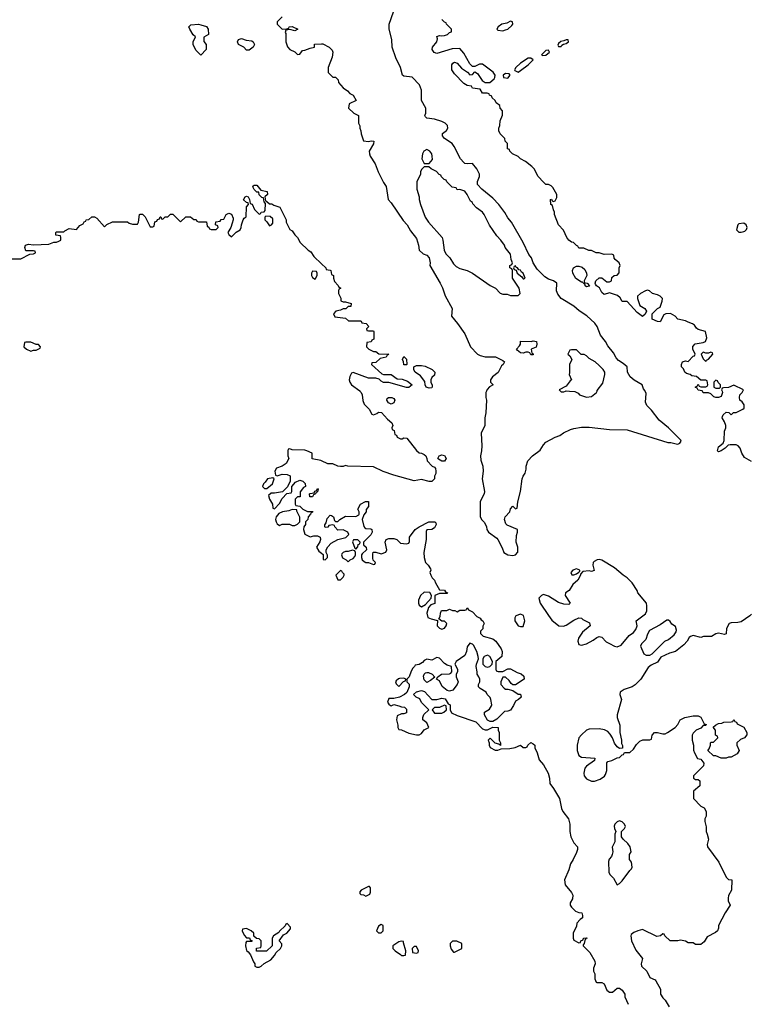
# Model space of a CAD drawing. Header units: inches. Extents: x 2789275 to 2951659, y 860290 to 1033804.
# Tile 103 of 256: x 2887621 to 2893381, y 965170 to 972926. Entities that reach past the tile are written whole.
import ezdxf

# ---------------------------------------------------------------- set-up
doc = ezdxf.new("R2010")
doc.units = ezdxf.units.IN
doc.header["$MEASUREMENT"] = 0
for name, color, linetype in [('C8986', 7, 'Continuous'), ('C8987', 7, 'Continuous'), ('C8996', 7, 'Continuous'), ('C8997', 7, 'Continuous')]:
    doc.layers.add(name, color=color, linetype=linetype)

msp = doc.modelspace()

# ---------------------------------------------------------------- linework, layer by layer
at = {"layer": 'C8986', "color": 2, "elevation": 2}
msp.add_lwpolyline([(2890000, 969452), (2889994.6, 969454.6), (2889927.3, 969467.3), (2889926, 969510), (2889886, 969530), (2889870, 969535.3), (2889770, 969538), (2889750, 969546), (2889738, 969542), (2889734, 969530), (2889734, 969490), (2889742, 969470), (2889722, 969430), (2889691.6, 969408.4), (2889646, 969394), (2889632, 969370), (2889638, 969338), (2889650, 969334), (2889690, 969344.7), (2889730, 969342), (2889752.7, 969332.7), (2889754, 969290), (2889732.7, 969247.3), (2889692.7, 969207.3), (2889630, 969195.3), (2889603.6, 969196.4), (2889582, 969178), (2889591.3, 969150), (2889614, 969110), (2889618, 969078), (2889630, 969074), (2889670, 969114), (2889690, 969154), (2889727.3, 969192.7), (2889762, 969198), (2889766, 969210), (2889766, 969250), (2889796.4, 969283.6), (2889830, 969298), (2889854, 969290), (2889872.7, 969272.7), (2889874, 969250), (2889859.6, 969240.4), (2889832.7, 969207.3), (2889832.7, 969167.3), (2889810, 969166), (2889794, 969150), (2889794, 969110), (2889798, 969098), (2889830, 969094), (2889854, 969070), (2889890, 969052), (2889932.7, 969052.7), (2889930, 969046), (2889918, 969042), (2889914, 969030), (2889894, 969010), (2889891.6, 968988.4), (2889874, 968970), (2889874, 968950), (2889862, 968930), (2889858, 968910), (2889870, 968874), (2889910, 968852), (2889940.2, 968859.8), (2889970, 968861), (2889990.9, 968850.9), (2889992, 968830), (2889986.4, 968813.6), (2889962, 968770), (2889979.8, 968739.8), (2890000, 968723.1)], dxfattribs=at)
for points in [[(2889618, 969318), (2889574, 969310), (2889556.9, 969283.1), (2889542, 969270), (2889534, 969250), (2889550, 969234), (2889570, 969234), (2889615.3, 969270), (2889626, 969310)], [(2889907.3, 969167.3), (2889906, 969190), (2889910, 969194), (2889942, 969198), (2889947.3, 969212.7), (2889962, 969218), (2889970, 969232), (2889974, 969230), (2889970, 969206), (2889958, 969202), (2889954, 969190), (2889938, 969182), (2889930, 969168)], [(2889770, 969068), (2889743.6, 969056.4), (2889694, 969050), (2889664.7, 969035.3), (2889642, 969010), (2889638, 968990), (2889642, 968970), (2889650, 968954), (2889670, 968942), (2889690, 968952), (2889748.4, 968951.6), (2889770, 968942), (2889790, 968942), (2889810, 968952), (2889828.4, 968971.6), (2889828.4, 969008.4), (2889806, 969054), (2889806, 969066)], [(2889730, 965806), (2889718, 965802), (2889712.7, 965787.3), (2889670, 965746), (2889664.7, 965735.3), (2889622, 965710), (2889612, 965690), (2889612, 965630), (2889567.3, 965587.3), (2889487.3, 965587.3), (2889487.3, 965612.7), (2889522, 965618), (2889526, 965630), (2889526, 965670), (2889510, 965686), (2889487.3, 965687.3), (2889467.3, 965707.3), (2889466, 965730), (2889446, 965750), (2889410, 965768), (2889378, 965762), (2889374, 965750), (2889390, 965714), (2889410, 965694), (2889432.7, 965692.7), (2889438, 965678), (2889454, 965670), (2889450, 965666), (2889410, 965666), (2889403.6, 965656.4), (2889402, 965630), (2889410, 965594), (2889423.6, 965583.6), (2889439.6, 965559.6), (2889463.6, 965503.6), (2889474, 965490), (2889474, 965470), (2889490, 965462), (2889510, 965462), (2889526, 965470), (2889548.4, 965491.6), (2889600.4, 965519.6), (2889630, 965554), (2889643.1, 965576.9), (2889678, 965610), (2889688, 965630), (2889687.3, 965647.3), (2889666, 965670), (2889702, 965718), (2889726, 965730), (2889756.4, 965763.6), (2889756.4, 965776.4)]]:
    msp.add_lwpolyline(points, close=True, dxfattribs=at)
at = {"layer": 'C8987', "color": 2, "elevation": 2}
for points in [[(2889050, 972646), (2889010, 972686), (2888988, 972730), (2888988.4, 972751.6), (2889006, 972790), (2888990, 972806), (2888962, 972850), (2888955.3, 972870), (2888970, 972884.7), (2889030, 972890.4), (2889050, 972886), (2889092.5, 972872.5), (2889106, 972850), (2889110, 972808), (2889072.7, 972787.3), (2889072.7, 972752.7), (2889092, 972730), (2889092, 972690)], [(2889410, 972686), (2889388.4, 972708.4), (2889346, 972730), (2889338, 972750), (2889346, 972770), (2889370, 972778), (2889405.4, 972765.4), (2889450, 972758), (2889462, 972750), (2889471.3, 972730), (2889462, 972710), (2889430, 972686)], [(2889562, 971378), (2889554, 971370), (2889554, 971350), (2889570, 971334), (2889590, 971302), (2889606, 971310), (2889616.4, 971323.6), (2889616.4, 971356.4), (2889596.4, 971376.4)], [(2889930, 970946), (2889922, 970930), (2889922, 970910), (2889930, 970894), (2889950, 970882), (2889966, 970910), (2889966, 970930), (2889962, 970942)], [(2887710, 970386), (2887670, 970386), (2887658, 970382), (2887654, 970350), (2887674, 970330), (2887710, 970314), (2887730, 970322), (2887750, 970322), (2887782, 970338), (2887786, 970350), (2887770, 970366), (2887750, 970366)]]:
    msp.add_lwpolyline(points, close=True, dxfattribs=at)
at = {"layer": 'C8987', "color": 2}
for points, elevation in [([(2889690, 972948), (2889651.3, 972910), (2889651, 972890), (2889690, 972852), (2889727.3, 972852.7), (2889742, 972858), (2889746, 972870), (2889769.1, 972870.9), (2889814, 972850), (2889790, 972838), (2889750, 972848), (2889718, 972842), (2889714, 972826), (2889718, 972818), (2889718, 972750), (2889731.1, 972711.1), (2889750, 972692), (2889790, 972672), (2889810, 972652), (2889830, 972654), (2889850, 972682), (2889870, 972684.7), (2889910, 972702), (2889946, 972710), (2889946, 972734), (2890000, 972735.7)], 6), ([(2887542, 971042), (2887630, 971042), (2887700.4, 971079.6), (2887730, 971082), (2887746, 971090), (2887742, 971102), (2887730, 971106), (2887670, 971106), (2887662, 971130), (2887666, 971150), (2887690, 971158), (2887730, 971152), (2887850, 971158), (2887890, 971174), (2887910, 971174), (2887930, 971182), (2887946, 971190), (2887946, 971210), (2887942, 971222), (2887907.3, 971227.3), (2887906, 971250), (2887910, 971254), (2887970, 971254), (2887976.4, 971263.6), (2888010, 971282), (2888070, 971274), (2888096.4, 971303.6), (2888122, 971318), (2888130, 971334), (2888142, 971338), (2888146, 971350), (2888167.3, 971352.7), (2888190, 971372), (2888210, 971372), (2888230, 971362), (2888290, 971294), (2888308.4, 971311.6), (2888352.7, 971332.7), (2888470, 971334), (2888483.6, 971323.6), (2888510, 971314), (2888550, 971314), (2888558, 971330), (2888566, 971390), (2888570, 971394), (2888590, 971394), (2888611.6, 971371.6), (2888650, 971294), (2888670, 971294), (2888682, 971298), (2888687.3, 971332.7), (2888702, 971338), (2888707.3, 971352.7), (2888722, 971358), (2888727.3, 971372.7), (2888732.7, 971372.7), (2888738, 971358), (2888750, 971354), (2888767.3, 971372.7), (2888790, 971374), (2888810, 971394), (2888827.3, 971392.7), (2888890, 971334), (2888930, 971374), (2888967.3, 971372.7), (2888992.7, 971352.7), (2889011.6, 971351.6), (2889018, 971338), (2889030, 971334), (2889092.7, 971332.7), (2889098, 971298), (2889112.7, 971292.7), (2889118, 971278), (2889130, 971274), (2889170, 971274), (2889186, 971290), (2889182, 971302), (2889166, 971310), (2889167.3, 971332.7), (2889202, 971338), (2889208.4, 971351.6), (2889230, 971354), (2889248.9, 971391.1), (2889270, 971402), (2889290, 971394), (2889303.6, 971363.6), (2889304.7, 971350), (2889296.9, 971323.1), (2889284.7, 971290), (2889262, 971250), (2889270, 971234), (2889290, 971214), (2889328.9, 971251.1), (2889358, 971270), (2889368, 971290), (2889368.7, 971310), (2889382, 971350), (2889390, 971362), (2889407.3, 971372.7), (2889408.9, 971451.1), (2889426, 971470), (2889422, 971482), (2889410, 971486), (2889386, 971506), (2889398, 971530), (2889410, 971536), (2889422, 971530), (2889434, 971510), (2889438, 971478), (2889452.7, 971472.7), (2889472, 971430), (2889510, 971394), (2889522, 971398), (2889526, 971410), (2889547.3, 971412.7), (2889556.4, 971423.6), (2889558, 971478), (2889548, 971490), (2889542, 971522), (2889530, 971526), (2889510, 971546), (2889506, 971566), (2889490, 971568), (2889468.9, 971588.9), (2889458, 971610), (2889463.1, 971616.9), (2889470, 971622), (2889490, 971622), (2889522, 971582), (2889571.1, 971571.1), (2889574, 971550), (2889554, 971530), (2889558, 971498), (2889570, 971494), (2889590, 971474), (2889610, 971474), (2889623.6, 971463.6), (2889672, 971450), (2889722, 971350), (2889722, 971330), (2889750, 971274), (2889770, 971262), (2889790, 971232), (2889812, 971210), (2889832, 971170), (2889894, 971110), (2889916.9, 971096.9), (2889939.6, 971059.6), (2890000, 971002.3)], 2)]:
    msp.add_lwpolyline(points, dxfattribs=dict(at, elevation=elevation))
at = {"layer": 'C8996', "color": 2}
for points, elevation in [([(2890303.7, 970000), (2890312, 969990), (2890322, 969970), (2890326.4, 969926.4), (2890336.9, 969896.9), (2890376.9, 969856.9), (2890398, 969818), (2890410, 969814), (2890436.4, 969823.6), (2890450, 969834), (2890472.7, 969832.7), (2890519.6, 969779.6), (2890554, 969750), (2890562, 969730), (2890554, 969710), (2890558, 969698), (2890574, 969690), (2890578, 969658), (2890592.7, 969652.7), (2890598, 969638), (2890623.6, 969623.6), (2890636.4, 969623.6), (2890650, 969632), (2890674, 969630), (2890750, 969532), (2890770, 969514), (2890790, 969512), (2890810, 969502), (2890822, 969490), (2890832, 969470), (2890834, 969450), (2890874, 969410), (2890890, 969402), (2890898, 969390), (2890902, 969370), (2890902, 969350), (2890892, 969330), (2890892, 969310), (2890870.7, 969289.3), (2890848.9, 969288.9), (2890790, 969304), (2890730, 969293.2), (2890570, 969337.2), (2890487.5, 969367.5), (2890410, 969402.7), (2890208.7, 969408.7), (2890190, 969415.3), (2890170, 969406), (2890150, 969406), (2890130, 969408), (2890090, 969428), (2890050, 969428), (2890000, 969452)], 2), ([(2891300.4, 970000), (2891296, 969990), (2891296, 969950), (2891301, 969930), (2891296, 969830), (2891286.8, 969790), (2891286.8, 969730), (2891258.8, 969670), (2891264, 969570), (2891262.8, 969530), (2891254, 969490), (2891256.8, 969456.8), (2891273.4, 969410), (2891274, 969370), (2891266, 969310), (2891286, 969210), (2891282.8, 969190), (2891251, 969130), (2891251.6, 969011.6), (2891262, 968990), (2891285.4, 968965.4), (2891302, 968930), (2891304.7, 968910), (2891318, 968890), (2891382, 968842), (2891390.9, 968830.9), (2891425.4, 968765.4), (2891438, 968730), (2891470, 968710.8), (2891510, 968706), (2891528.9, 968711.1), (2891548.4, 968731.6), (2891548.7, 968770), (2891535.3, 968810), (2891536.4, 968863.6), (2891546, 968890), (2891546, 968910), (2891464.7, 968944.7), (2891454.6, 968954.6), (2891442, 968990), (2891448.7, 969010), (2891484, 969050), (2891490, 969074), (2891510, 969094), (2891530, 969074), (2891542, 969078), (2891547.3, 969127.3), (2891569.6, 969210.4), (2891582.7, 969310), (2891590, 969331.3), (2891605.6, 969354.4), (2891614, 969386), (2891613.2, 969410), (2891626, 969450), (2891664, 969490), (2891724.5, 969535.5), (2891750, 969578), (2891770, 969598.8), (2891842, 969638), (2891878, 969650), (2891909.1, 969670.9), (2891963.2, 969696.8), (2891990, 969706.8), (2892050, 969716.3), (2892110, 969716.3), (2892270, 969697.3), (2892410, 969696), (2892730, 969596), (2892755.3, 969595.3), (2892796.4, 969583.6), (2892810, 969582), (2892826, 969590), (2892835.3, 969604.7), (2892833.6, 969613.6), (2892735.3, 969710), (2892662, 969770), (2892602, 969850), (2892566.3, 969886.3), (2892553.6, 969913.6), (2892560.4, 969980.4), (2892552.4, 970000)], 6), ([(2891884, 970000), (2891890, 969994), (2891910, 969994), (2891925, 970000)], 10), ([(2891956, 970000), (2891996.9, 969996.9), (2892023.6, 969983.6), (2892034, 969970), (2892090, 969952), (2892130, 969958), (2892168, 969990), (2892172.3, 970000)], 10), ([(2893158, 970000), (2893162, 969990), (2893150, 969958), (2893130.9, 969949.1), (2893108.9, 969948.9), (2893094.6, 969954.6), (2893070, 969978), (2893050, 969986), (2893010, 969986), (2893003, 970000)], 2), ([(2893390, 969446), (2893336.4, 969476.4), (2893314, 969510), (2893301.2, 969550), (2893284, 969570), (2893270, 969578), (2893222, 969578), (2893206.4, 969573.6), (2893182, 969550), (2893150, 969529), (2893130, 969522), (2893122, 969530), (2893130, 969562), (2893168, 969590), (2893175.3, 969610), (2893176.4, 969683.6), (2893188.7, 969710), (2893188.7, 969730), (2893178, 969758), (2893158, 969790), (2893160.4, 969799.6), (2893167.3, 969812.7), (2893190, 969834), (2893212.7, 969832.7), (2893230, 969814), (2893248, 969832), (2893270, 969832), (2893323.1, 969856.9), (2893333.6, 969866.4), (2893332.9, 969892.9), (2893316.5, 969916.5), (2893298, 969930), (2893295.3, 969950), (2893298, 969970), (2893318, 969990), (2893322, 970000)], 2), ([(2890000, 968723.1), (2890012.7, 968712.7), (2890014, 968674), (2890030, 968672), (2890048, 968690), (2890047.3, 968707.3), (2890038, 968730), (2890038, 968750), (2890050, 968774), (2890076.4, 968803.6), (2890130, 968832), (2890192.9, 968847.1), (2890215.3, 968870), (2890208.4, 968888.4), (2890170, 968908), (2890130, 968906), (2890106, 968930), (2890102, 968942), (2890090, 968946), (2890058, 968942), (2890051.6, 968928.4), (2890030, 968926), (2890026, 968930), (2890027.3, 968947.3), (2890038, 968962), (2890044, 968996), (2890070, 969022), (2890079.6, 969019.6), (2890094, 969010), (2890102, 968982), (2890110, 968974), (2890130, 968974), (2890146, 968990), (2890190, 969014), (2890270, 969012), (2890295.3, 969024.7), (2890298, 969030), (2890298, 969050), (2890288, 969070), (2890308, 969110), (2890346, 969130), (2890371.6, 969131.6), (2890372, 969090), (2890352, 969068), (2890351.3, 969050), (2890335.3, 969024.7), (2890322, 968990), (2890334.8, 968934.8), (2890342.8, 968922.8), (2890350, 968918), (2890390, 968916), (2890398, 968910), (2890398.8, 968890), (2890390, 968868.7), (2890332, 968810), (2890332, 968790), (2890352, 968770), (2890354, 968750), (2890321.4, 968718.6), (2890316, 968710), (2890316, 968690), (2890322, 968670), (2890336.9, 968656.9), (2890350, 968651.3), (2890371, 968651), (2890410, 968634), (2890422, 968638), (2890426, 968650), (2890408.4, 968668.4), (2890404.7, 968684.7), (2890404, 968716), (2890408.7, 968731.3), (2890430, 968731.3), (2890470, 968718), (2890508.4, 968731.6), (2890515.3, 968750), (2890502, 968810), (2890510, 968832), (2890530, 968838), (2890570, 968838), (2890594, 968830), (2890622, 968802), (2890670, 968798), (2890690, 968802), (2890694.6, 968814.6), (2890695.3, 968850), (2890738, 968910), (2890770, 968931.3), (2890846, 968970), (2890894, 968970), (2890902, 968962), (2890904.7, 968950), (2890890, 968922), (2890870, 968908.7), (2890832, 968908), (2890824.7, 968895.3), (2890826, 968830), (2890806, 968730), (2890811, 968690), (2890821, 968650), (2890842, 968630), (2890859.6, 968599.6), (2890862, 968590), (2890854, 968570), (2890862, 968550), (2890872, 968530), (2890892, 968510), (2890898, 968490), (2890930, 968434), (2890970, 968432), (2890978, 968418), (2890994, 968410), (2890990, 968406), (2890930, 968406), (2890894, 968390), (2890892.7, 968327.3), (2890863.6, 968316.4), (2890843.6, 968296.4), (2890832, 968250), (2890838, 968218), (2890865.4, 968205.4), (2890914, 968194), (2890912, 968150), (2890930, 968132), (2890950, 968124.7), (2890970, 968132), (2890982, 968150), (2890988, 968170), (2890970, 968188), (2890948.7, 968188.7), (2890926, 968206), (2890936.4, 968223.6), (2890938, 968250), (2890947.3, 968272.7), (2890987.3, 968272.7), (2891010, 968282), (2891032.7, 968272.7), (2891051.6, 968271.6), (2891070, 968262), (2891090, 968274), (2891130, 968274), (2891142, 968278), (2891150, 968294), (2891158, 968278), (2891190, 968262), (2891225.4, 968225.4), (2891250, 968211.3), (2891258, 968198), (2891271.3, 968190), (2891282, 968170), (2891272.7, 968147.3), (2891271.6, 968128.4), (2891254, 968110), (2891254, 968090), (2891274, 968070), (2891351.3, 968050), (2891376, 968030), (2891418, 967970), (2891424.7, 967950), (2891422, 967910), (2891374, 967870), (2891374, 967810), (2891378, 967798), (2891392.7, 967792.7), (2891430, 967792), (2891470, 967812), (2891490, 967812), (2891542.8, 967782.8), (2891574.4, 967774.4), (2891595.3, 967755.3), (2891598, 967730), (2891530, 967686), (2891510, 967686), (2891496.4, 967696.4), (2891480.4, 967720.4), (2891450, 967746), (2891430, 967746), (2891414, 967710), (2891414, 967690), (2891439.6, 967659.6), (2891450, 967652), (2891470, 967652), (2891510, 967642), (2891550, 967612), (2891570, 967612), (2891574, 967590), (2891554, 967570), (2891530, 967558), (2891515.3, 967524.7), (2891490, 967488), (2891470, 967478), (2891443.6, 967476.4), (2891383.6, 967416.4), (2891350, 967398), (2891330, 967398), (2891310, 967408.7), (2891286, 967450), (2891286, 967470), (2891325.2, 967494.8), (2891340.2, 967519.8), (2891344, 967530), (2891335.3, 967570), (2891330, 967586), (2891306, 967610), (2891298, 967630), (2891250, 967658), (2891238, 967670), (2891238, 967690), (2891248, 967710), (2891248, 967730), (2891242, 967750), (2891228.7, 967770), (2891228.7, 967790), (2891219, 967830), (2891222, 967850), (2891238, 967890), (2891235.3, 967910), (2891224, 967950), (2891198, 967998), (2891190, 968008), (2891170, 968015.3), (2891150, 967986), (2891144.7, 967950), (2891130, 967918), (2891062, 967870), (2891052, 967850), (2891072, 967810), (2891072, 967790), (2891062, 967770), (2891062, 967750), (2891078, 967710), (2891070.9, 967689.1), (2891034.8, 967645.2), (2891010, 967635.3), (2890990, 967642), (2890952.9, 967672.9), (2890930, 967718), (2890906, 967730), (2890918, 967750), (2890946, 967770), (2891010, 967772), (2891020.4, 967779.6), (2891028, 967790), (2891026, 967830), (2890990, 967842), (2890970, 967854), (2890930, 967895.3), (2890910, 967902), (2890870, 967882), (2890830, 967888), (2890810, 967878), (2890796.9, 967863.1), (2890770, 967846), (2890738, 967842), (2890734, 967830), (2890721, 967819), (2890706.8, 967793.2), (2890691.6, 967748.4), (2890674, 967730), (2890674, 967710), (2890691.6, 967691.6), (2890692, 967670), (2890672.7, 967627.3), (2890654, 967610), (2890614, 967590), (2890570, 967578), (2890530, 967578), (2890522, 967550), (2890530, 967534), (2890543.6, 967523.6), (2890550, 967522), (2890570, 967532), (2890610, 967522), (2890630, 967512), (2890654, 967510), (2890670, 967494), (2890670, 967466), (2890650, 967458), (2890630, 967458), (2890598, 967442), (2890592, 967410), (2890602, 967370), (2890602, 967350), (2890610, 967334), (2890630, 967332), (2890690, 967304.7), (2890750, 967291.3), (2890770, 967291.3), (2890790, 967302), (2890810, 967332), (2890846, 967350), (2890830, 967386), (2890798, 967410), (2890798, 967430), (2890808.4, 967451.6), (2890846, 967490), (2890790, 967546), (2890775.3, 967575.3), (2890746, 967590), (2890726, 967610), (2890748.4, 967631.6), (2890790, 967642), (2890812.7, 967632.7), (2890870, 967572), (2890910, 967571), (2890950, 967581), (2890976, 967576), (2890998, 967538), (2891014, 967530), (2891014, 967490), (2891026.4, 967466.4), (2891070, 967444.7), (2891216, 967396), (2891270, 967341), (2891290, 967331.3), (2891308.4, 967331.6), (2891350, 967354), (2891394, 967350), (2891394, 967330), (2891402, 967310), (2891402, 967250), (2891412, 967230), (2891412, 967208), (2891398, 967218), (2891370, 967226), (2891330, 967266), (2891314, 967250), (2891322, 967230), (2891322, 967210), (2891330, 967194), (2891370, 967172), (2891390, 967172), (2891416.4, 967183.6), (2891485.4, 967185.4), (2891527.3, 967192.7), (2891570, 967212), (2891590, 967194), (2891610, 967194), (2891622, 967198), (2891626, 967210), (2891650, 967232), (2891670, 967222), (2891682, 967210), (2891682, 967190), (2891701, 967150), (2891715.3, 967095.3), (2891750, 967056), (2891787.7, 966990), (2891799.1, 966950), (2891801, 966910), (2891830, 966871), (2891876.3, 966790), (2891893.4, 966713.4), (2891902.8, 966690), (2891946.8, 966630), (2891958.8, 966590), (2891958, 966530), (2891964.7, 966490), (2891990, 966442), (2892018, 966410), (2892018, 966390), (2892010, 966366), (2891984.7, 966310), (2891963, 966277), (2891950, 966228), (2891916, 966150), (2891921, 966110), (2891970, 966051), (2891980.7, 966030), (2891979.8, 966000.2), (2891962, 965970), (2891962, 965950), (2891970, 965934), (2892003.6, 965903.6), (2892030, 965892), (2892051.6, 965891.6), (2892058, 965870), (2892058, 965850), (2892040.7, 965839.3), (2892012, 965810), (2892010, 965786), (2891984.7, 965730), (2891984.7, 965690), (2891990, 965674), (2892030, 965654), (2892042, 965658), (2892046, 965670), (2892062, 965678), (2892066, 965690), (2892092.7, 965692.7), (2892090, 965686), (2892078, 965682), (2892072, 965650), (2892062, 965638), (2892062, 965630), (2892116.8, 965576.8), (2892156, 965510), (2892158, 965490), (2892145.4, 965454.6), (2892144.7, 965430), (2892154, 965410), (2892154, 965370), (2892165.4, 965345.4), (2892170, 965342), (2892210, 965342), (2892230, 965331.3), (2892250, 965282), (2892270, 965264.7), (2892293.6, 965266.4), (2892330, 965298), (2892350, 965298), (2892370, 965282), (2892391.3, 965250), (2892392, 965230), (2892418, 965170)], 2), ([(2893390, 968242), (2893378, 968230), (2893310, 968182), (2893283.6, 968176.4), (2893230, 968175.3), (2893214, 968170), (2893192, 968130), (2893190.8, 968089.2), (2893176.9, 968083.1), (2893130, 968094), (2893110, 968088.7), (2893074, 968066), (2893011.6, 968068.4), (2892990, 968058), (2892930, 968075.3), (2892910, 968068), (2892899.6, 968060.4), (2892882, 968030), (2892858, 968002), (2892791, 967950), (2892744, 967936), (2892676, 967904), (2892650, 967864), (2892599.8, 967840.2), (2892576.8, 967823.2), (2892518.8, 967730), (2892473.5, 967686.5), (2892448.4, 967671.6), (2892386, 967650), (2892356, 967630), (2892351, 967610), (2892366, 967570), (2892332, 967450), (2892332, 967430), (2892351.3, 967370), (2892351.3, 967310), (2892364.7, 967250), (2892364.7, 967224.7), (2892372.7, 967207.3), (2892372.7, 967187.3), (2892350, 967186), (2892330, 967198), (2892310, 967228), (2892295.3, 967270), (2892276.6, 967296.6), (2892257.7, 967317.7), (2892231.1, 967331.1), (2892190, 967339.7), (2892110, 967337.6), (2892090, 967329.3), (2892050, 967292.7), (2892030, 967268.7), (2892015.5, 967210), (2892017.1, 967170), (2892030, 967131), (2892050, 967116.3), (2892154, 967110), (2892152, 967090), (2892090, 967045.2), (2892077.3, 967030), (2892068.1, 966991.9), (2892070.6, 966970), (2892090, 966945.5), (2892130, 966928.2), (2892151.6, 966928.4), (2892197.2, 966942.8), (2892232.7, 966967.3), (2892240.2, 966979.8), (2892249.1, 967010.9), (2892248.9, 967071.1), (2892258, 967082), (2892290, 967091.3), (2892330, 967112), (2892350, 967114), (2892370, 967134), (2892382, 967138), (2892390, 967154), (2892430, 967154), (2892460.4, 967179.6), (2892484.7, 967215.3), (2892510, 967242), (2892532.7, 967252.7), (2892590, 967254), (2892602, 967258), (2892606, 967290), (2892626, 967310), (2892650, 967311), (2892690, 967301), (2892710, 967301), (2892728, 967310), (2892788, 967350), (2892810, 967374), (2892828, 967410), (2892866, 967430), (2892930, 967442), (2892970, 967442), (2892991.3, 967431.3), (2893018, 967378), (2893032.7, 967372.7), (2893030, 967366), (2893010, 967366), (2892990, 967346), (2892954, 967330), (2892930, 967306), (2892922, 967290), (2892922, 967250), (2892932, 967210), (2892932.7, 967172.7), (2892942, 967150), (2892965.4, 967105.4), (2892990, 967102), (2893014, 967070), (2893012.7, 967047.3), (2892934, 966970), (2892934, 966950), (2892950, 966942), (2892970, 966942), (2892982, 966930), (2892982, 966890), (2892934, 966850), (2892934, 966790), (2892991.6, 966731.6), (2893016.9, 966716.9), (2893034, 966690), (2893032.7, 966652.7), (2893022, 966630), (2893022, 966610), (2893031.6, 966568.4), (2893032, 966530), (2893042, 966510), (2893051.3, 966470), (2893042, 966430), (2893044.7, 966410), (2893132, 966290), (2893191.6, 966171.6), (2893210, 966154), (2893234, 966150), (2893232, 966070), (2893210, 966026), (2893205.4, 966005.4), (2893205.4, 965985.4), (2893222, 965950), (2893182, 965890), (2893131.3, 965790), (2893131.3, 965770), (2893122, 965750), (2893105.4, 965734.6), (2893039.6, 965700.4), (2893016.9, 965663.1), (2892990, 965642), (2892950, 965642), (2892930, 965655.3), (2892890, 965655.3), (2892870, 965668), (2892830, 965675.3), (2892810, 965668.7), (2892750, 965668.7), (2892706, 965710), (2892702, 965722), (2892690, 965726), (2892671.6, 965708.4), (2892643.1, 965703.1), (2892530, 965758), (2892494, 965750), (2892463.6, 965736.4), (2892441, 965719), (2892438, 965710), (2892444, 965670), (2892477.5, 965597.5), (2892530.7, 965530.7), (2892520.7, 965490), (2892522.8, 965470), (2892566, 965430), (2892590, 965382), (2892630, 965362), (2892635.3, 965355.3), (2892672, 965290), (2892672, 965250), (2892690, 965222), (2892710, 965202), (2892742, 965150)], 6)]:
    msp.add_lwpolyline(points, dxfattribs=dict(at, elevation=elevation))
for points, elevation in [([(2890550, 969898), (2890528.7, 969908.7), (2890515.3, 969930), (2890518, 969942), (2890529, 969951), (2890554, 969950), (2890570, 969942), (2890578, 969930), (2890570, 969908)], 2), ([(2890950, 969448), (2890923.1, 969463.1), (2890918, 969470), (2890928.9, 969491.1), (2890950, 969498), (2890970, 969492), (2890982, 969470), (2890970, 969448)], 2), ([(2890287.3, 968827.3), (2890252.7, 968827.3), (2890246, 968814), (2890262, 968762), (2890270, 968754), (2890287.3, 968772.7), (2890288.4, 968791.6), (2890302, 968798), (2890306, 968810)], 2), ([(2890246, 968746), (2890210, 968737.2), (2890190, 968737.2), (2890172, 968730), (2890162, 968718), (2890158, 968710), (2890166.4, 968686.4), (2890194, 968670), (2890210, 968654), (2890226, 968670), (2890250, 968682), (2890263.1, 968696.9), (2890268.7, 968710), (2890268, 968728), (2890262, 968742)], 2), ([(2892190, 968672.7), (2892174, 968670), (2892150, 968659), (2892141, 968650), (2892138.8, 968630), (2892150, 968588), (2892130, 968579), (2892110, 968584), (2892061, 968579), (2892042, 968558), (2892042, 968550), (2892022, 968510), (2891982.8, 968477.2), (2891952, 968430), (2891924.7, 968410), (2891921, 968390), (2891962, 968330), (2891950, 968318), (2891910, 968322.7), (2891870, 968336), (2891790, 968384), (2891750, 968398), (2891734, 968390), (2891714, 968370), (2891724.7, 968330), (2891790, 968231.3), (2891816.8, 968196.8), (2891870.7, 968150.7), (2891907.7, 968147.7), (2891930, 968155.5), (2891990, 968196.3), (2892030, 968214.8), (2892050, 968211), (2892060.7, 968200.7), (2892114.4, 968174.4), (2892118, 968150), (2892059.2, 968100.8), (2892026.1, 968053.9), (2892020.5, 968030), (2892030, 968004), (2892050, 967999.3), (2892090, 968010.3), (2892142.8, 968037.2), (2892170, 968059.1), (2892190, 968066.8), (2892210, 968061), (2892245.5, 968025.5), (2892270, 968010.8), (2892310, 967991), (2892330, 967986), (2892362, 967998), (2892425.6, 968074.4), (2892460.2, 968099.8), (2892478, 968122), (2892488, 968150), (2892482, 968190), (2892555.5, 968244.5), (2892564, 968270), (2892565.2, 968310), (2892562.7, 968330), (2892494, 968410), (2892489, 968430), (2892449, 968490), (2892410, 968529.2), (2892379, 968550), (2892310, 968609), (2892210, 968669)], 6), ([(2890150, 968586), (2890114, 968550), (2890130, 968514), (2890150, 968514), (2890170, 968534), (2890178, 968550), (2890178, 968558), (2890166, 968570), (2890162, 968582)], 2), ([(2892010, 968599), (2891982, 968590), (2891964.7, 968570), (2891972.7, 968552.7), (2891990, 968552), (2892010, 968562), (2892030, 968574), (2892038, 968582), (2892038, 968590)], 6), ([(2890810, 968415.3), (2890782, 968390), (2890766.4, 968353.6), (2890766, 968330), (2890770, 968314), (2890790, 968302), (2890820.4, 968319.6), (2890866, 968370), (2890868, 968390), (2890853.6, 968413.6)], 2), ([(2891570, 968244), (2891532, 968230), (2891525.4, 968214.6), (2891524.7, 968190), (2891550, 968152), (2891570, 968144.7), (2891590, 968144.7), (2891604, 968190), (2891592.5, 968232.5)], 6), ([(2892736.4, 968196.4), (2892723.6, 968196.4), (2892670, 968159), (2892586.8, 968113.2), (2892570, 968086), (2892556, 968044), (2892522, 968010), (2892514, 967990), (2892542, 967930), (2892559.6, 967919.6), (2892590, 967921), (2892608, 967930), (2892708, 968030), (2892735.5, 968044.5), (2892780.2, 968079.8), (2892797.2, 968102.8), (2892798, 968118), (2892790, 968146), (2892763.1, 968163.1), (2892750, 968186)], 6), ([(2891310, 967919), (2891282, 967910), (2891271.3, 967890), (2891272, 967850), (2891290, 967832), (2891310, 967824.7), (2891328.4, 967831.6), (2891346, 967850), (2891348, 967870), (2891328, 967910)], 2), ([(2890830, 967706), (2890810, 967726), (2890804.7, 967755.3), (2890809, 967771), (2890820.2, 967779.8), (2890830, 967784.7), (2890843.6, 967783.6), (2890872, 967770), (2890894, 967746), (2890859.8, 967720.2)], 2), ([(2890650, 967738), (2890616.4, 967736.4), (2890606.4, 967733.6), (2890590, 967718), (2890584.7, 967710), (2890590, 967694), (2890610, 967674), (2890647.3, 967712.7), (2890662, 967718), (2890666, 967730)], 2), ([(2890970, 967526), (2890930, 967508), (2890890, 967508), (2890872, 967490), (2890890, 967462), (2890950, 967462), (2890966, 967470), (2890986, 967490), (2890982, 967522)], 2), ([(2893150, 967108), (2893110, 967126), (2893090, 967126), (2893046, 967170), (2893056.4, 967183.6), (2893066, 967210), (2893066, 967230), (2893070, 967234), (2893090, 967234), (2893126, 967270), (2893122, 967282), (2893106, 967290), (2893106, 967330), (2893087.3, 967352.7), (2893106, 967370), (2893130, 967382), (2893156.4, 967383.6), (2893172.7, 967392.7), (2893230, 967394), (2893242, 967398), (2893250, 967414), (2893258, 967398), (2893272.7, 967392.7), (2893278, 967378), (2893330, 967354), (2893354, 967310), (2893352.7, 967292.7), (2893334, 967270), (2893303.6, 967256.4), (2893274, 967230), (2893274, 967210), (2893292, 967170), (2893276.9, 967143.1), (2893230, 967118), (2893210, 967118), (2893190, 967108)], 6), ([(2892350, 966614), (2892330, 966608), (2892312, 966590), (2892306.4, 966573.6), (2892310, 966554), (2892322, 966530), (2892314, 966510), (2892314, 966450), (2892291.6, 966408.4), (2892296, 966370), (2892292, 966350), (2892285.4, 966334.6), (2892267.1, 966312.9), (2892264, 966296), (2892266.8, 966210), (2892273.7, 966193.7), (2892303.5, 966163.5), (2892330, 966112), (2892350, 966122), (2892370, 966142), (2892430, 966224.7), (2892444, 966236), (2892449, 966250), (2892444, 966290), (2892428.9, 966311.1), (2892429.2, 966350), (2892442, 966370), (2892434, 966410), (2892416.5, 966436.5), (2892378, 966470), (2892366, 966490), (2892366, 966530), (2892390, 966554), (2892398, 966570), (2892388, 966590), (2892370, 966608)], 6), ([(2890378, 966098), (2890370, 966098), (2890314, 966070), (2890303.6, 966056.4), (2890303.6, 966043.6), (2890310, 966034), (2890331.6, 966031.6), (2890350, 966022), (2890382, 966038), (2890387.3, 966052.7), (2890387.3, 966087.3)], 2), ([(2890470, 965798), (2890450, 965786), (2890434, 965750), (2890450, 965734), (2890470, 965734), (2890486, 965750), (2890486, 965790)], 2), ([(2890630, 965668), (2890610, 965662), (2890562, 965630), (2890562, 965610), (2890582, 965590), (2890623.6, 965563.6), (2890630, 965554), (2890650, 965554), (2890662, 965558), (2890666, 965590), (2890646, 965654), (2890646, 965666)], 2), ([(2891050, 965668), (2891032.7, 965667.3), (2891014, 965650), (2891014, 965630), (2891023.6, 965603.6), (2891042, 965582), (2891050, 965582), (2891106, 965610), (2891106, 965650), (2891067.3, 965667.3)], 2), ([(2890750, 965626), (2890730, 965626), (2890714, 965610), (2890718, 965578), (2890750, 965574), (2890762, 965578), (2890766, 965590)], 2)]:
    msp.add_lwpolyline(points, close=True, dxfattribs=dict(at, elevation=elevation))
at = {"layer": 'C8997', "color": 2}
for points, elevation in [([(2892552.4, 970000), (2892550, 970006), (2892538, 970018), (2892528, 970050), (2892466.3, 970086.3), (2892432.9, 970112.9), (2892414, 970150), (2892409.3, 970190), (2892378.6, 970218.6), (2892340.5, 970240.5), (2892322.5, 970262.5), (2892302, 970302), (2892257.5, 970357.5), (2892239, 970390), (2892200.7, 970440.7), (2892173.2, 970510), (2892155.5, 970535.5), (2892092.5, 970592.5), (2892032.9, 970632.9), (2891989.3, 970669.3), (2891890, 970729), (2891864.1, 970764.1), (2891854, 970790), (2891855.3, 970850), (2891830, 970868), (2891790, 970882), (2891760.2, 970900.2), (2891700.2, 970960.2), (2891669.2, 971010), (2891656, 971050), (2891635.9, 971075.9), (2891589.6, 971169.6), (2891497.2, 971330), (2891470, 971364), (2891446.8, 971406.8), (2891399, 971470), (2891350, 971519), (2891264, 971590), (2891230, 971628.7), (2891229, 971650), (2891245.2, 971690), (2891245.2, 971710), (2891225.2, 971750), (2891190, 971793.2), (2891150, 971789), (2891130, 971793.2), (2891121.2, 971801.2), (2891097.2, 971830), (2891046.3, 971926.3), (2891029.2, 971950), (2890970, 971989.3), (2890954, 972010), (2890955.3, 972030), (2890986.3, 972053.7), (2890997.2, 972070), (2890992.5, 972092.5), (2890975.3, 972110), (2890950, 972123.7), (2890890, 972141.2), (2890830, 972149.2), (2890820.2, 972160.2), (2890815.3, 972170), (2890822, 972190), (2890822, 972230), (2890789, 972290), (2890789, 972370), (2890772.5, 972412.5), (2890714, 972474), (2890650, 972482), (2890638, 972490), (2890622, 972550), (2890586.3, 972626.3), (2890557.2, 972710), (2890555.3, 972770), (2890533.2, 972850), (2890533.2, 972890), (2890567.3, 972987.3)], 6), ([(2893003, 970000), (2893002, 970002), (2892970, 970008), (2892962, 970022), (2892946, 970030), (2892962, 970038), (2892970, 970054), (2892978, 970038), (2892990, 970034), (2893030, 970034), (2893042, 970038), (2893046, 970050), (2893042, 970082), (2893030, 970086), (2892990, 970086), (2892956.4, 970116.4), (2892920.4, 970120.4), (2892906, 970130), (2892878, 970138), (2892866, 970150), (2892854.6, 970174.6), (2892838, 970190), (2892838, 970210), (2892846, 970230), (2892870, 970238), (2892890, 970234), (2892930, 970274), (2892942, 970278), (2892946, 970290), (2892928, 970330), (2892928, 970352), (2892947.3, 970372.7), (2893010, 970382), (2893028.4, 970391.6), (2893039, 970421), (2893028.4, 970468.4), (2892970, 970486), (2892956.4, 970496.4), (2892940.4, 970520.4), (2892926, 970530), (2892890, 970542), (2892870, 970554), (2892810, 970568), (2892788, 970590), (2892752.7, 970612.7), (2892714, 970610), (2892699.6, 970600.4), (2892670, 970546), (2892648.4, 970548.4), (2892607.3, 970567.3), (2892606, 970610), (2892648, 970650), (2892670, 970662), (2892687.3, 970707.3), (2892688, 970730), (2892670, 970748), (2892650, 970758), (2892610, 970768), (2892586, 970790), (2892570, 970794), (2892554, 970790), (2892514, 970770), (2892492.7, 970747.3), (2892492, 970730), (2892510, 970674), (2892550, 970652), (2892562, 970630), (2892552.7, 970607.3), (2892532, 970588), (2892490, 970618), (2892410, 970706), (2892370, 970706), (2892354.6, 970734.6), (2892333.2, 970753.2), (2892270, 970774), (2892230, 970762), (2892210, 970778), (2892192.3, 970812.3), (2892168, 970830), (2892161.2, 970841.2), (2892159, 970850), (2892164, 970870), (2892190, 970891.3), (2892210, 970891.3), (2892250, 970862), (2892270, 970862), (2892286, 970870), (2892290, 970894), (2892308.4, 970911.6), (2892330, 970914), (2892347.3, 970932.7), (2892348, 970970), (2892355.3, 970990), (2892348, 971010), (2892316.4, 971036.4), (2892308.4, 971048.4), (2892306, 971070), (2892290, 971078), (2892230, 971075.3), (2892190, 971089), (2892166, 971090), (2892130, 971108), (2892108.9, 971108.9), (2892067.3, 971127.3), (2892030, 971126), (2892022, 971142), (2892010, 971146), (2891986, 971170), (2891970, 971174), (2891949.4, 971189.4), (2891934, 971210), (2891908.9, 971268.9), (2891868, 971310), (2891838, 971390), (2891838, 971410), (2891828.4, 971428.4), (2891822, 971462), (2891808, 971470), (2891806, 971510), (2891812.7, 971512.7), (2891818, 971498), (2891830, 971494), (2891842, 971498), (2891855.3, 971524.7), (2891855.3, 971550), (2891823.1, 971603.1), (2891810, 971618), (2891790, 971628), (2891768.4, 971628.4), (2891750, 971646), (2891708, 971690), (2891678, 971750), (2891658, 971770), (2891608.9, 971808.9), (2891569.1, 971829.1), (2891550, 971848), (2891506, 971870), (2891486, 971890), (2891482, 971902), (2891467.3, 971907.3), (2891466, 971950), (2891448.4, 971968.4), (2891446, 971990), (2891410, 972026), (2891398, 972050), (2891398, 972070), (2891407.3, 972092.7), (2891408, 972130), (2891427.3, 972172.7), (2891427.3, 972207.3), (2891408.7, 972228.7), (2891406, 972250), (2891378, 972270), (2891368.4, 972288.4), (2891346, 972310), (2891342, 972322), (2891326, 972330), (2891322, 972342), (2891307.3, 972347.3), (2891270, 972348), (2891250, 972378), (2891190, 972386), (2891182, 972402), (2891150, 972406), (2891123.1, 972423.1), (2891050, 972498), (2891028.7, 972530), (2891028, 972570), (2891036.4, 972583.6), (2891048.4, 972591.6), (2891070, 972582), (2891103.5, 972543.5), (2891151.3, 972511.3), (2891170, 972492), (2891190, 972494), (2891210, 972514), (2891230, 972502), (2891266, 972446), (2891290, 972431.3), (2891328, 972432), (2891360.4, 972459.6), (2891368, 972470), (2891368.7, 972490), (2891353.2, 972513.2), (2891270, 972575.3), (2891245.4, 972574.6), (2891210, 972558), (2891190, 972558), (2891170, 972578), (2891123.1, 972663.1), (2891090, 972698), (2891030, 972697), (2890910, 972660.5), (2890888.3, 972668.3), (2890871.6, 972690), (2890876.2, 972710), (2890909.4, 972750), (2890914.6, 972774.6), (2890910, 972794), (2890930, 972802), (2890950, 972798), (2890970, 972801), (2890994, 972810), (2891010, 972826), (2891026, 972830), (2891026, 972850), (2890986, 972890), (2890982, 972902), (2890970, 972906), (2890950, 972926)], 2), ([(2890000, 972735.7), (2890010, 972736), (2890062, 972710), (2890085.4, 972685.4), (2890091, 972670), (2890084.7, 972630), (2890054, 972550), (2890054, 972510), (2890090, 972474), (2890112, 972472), (2890131.6, 972451.6), (2890134, 972430), (2890172, 972390), (2890206.4, 972366.4), (2890223.5, 972343.5), (2890251.3, 972330), (2890274, 972290), (2890218, 972262), (2890214, 972230), (2890254, 972190), (2890291.6, 972171.6), (2890292, 972110), (2890302, 972090), (2890302, 972070), (2890311.1, 972051.1), (2890312.7, 972027.3), (2890331.6, 971971.6), (2890370, 971966), (2890391.1, 971971.1), (2890412, 971970), (2890410, 971948), (2890376, 971890), (2890378, 971870), (2890384.7, 971850), (2890424.7, 971790), (2890447.1, 971727.1), (2890490, 971642), (2890510.7, 971610.7), (2890524.7, 971510), (2890550, 971482), (2890644.5, 971344.5), (2890676, 971310), (2890702, 971262), (2890750, 971202), (2890766, 971150), (2890771.1, 971111.1), (2890802, 971082), (2890830, 971070.7), (2890850.4, 971050), (2890857.3, 971010), (2890854.8, 970990), (2890936, 970850), (2890953.7, 970813.7), (2890974.8, 970750), (2891030.8, 970650), (2891024.7, 970590), (2891073.7, 970533.7), (2891130, 970452), (2891176, 970350), (2891230, 970291.3), (2891250, 970281), (2891290, 970271.3), (2891371.1, 970271.1), (2891430, 970242), (2891442, 970230), (2891431.3, 970210), (2891419.8, 970200.2), (2891393, 970147), (2891347.3, 970112.7), (2891332, 970090), (2891334, 970070), (2891354, 970050), (2891325.4, 970034.6), (2891306.4, 970013.6), (2891300.4, 970000)], 6), ([(2890000, 971002.3), (2890034, 970970), (2890038, 970958), (2890070, 970954), (2890074, 970950), (2890078, 970918), (2890094, 970910), (2890094, 970890), (2890103.6, 970863.6), (2890132.7, 970832.7), (2890138, 970818), (2890154, 970810), (2890138, 970802), (2890134, 970790), (2890134, 970770), (2890151.6, 970731.6), (2890154, 970710), (2890170, 970702), (2890190, 970702), (2890234, 970690), (2890232.7, 970667.3), (2890210, 970666), (2890191.6, 970648.4), (2890170, 970648), (2890150, 970638), (2890114, 970630), (2890094, 970610), (2890105.4, 970585.4), (2890190, 970574), (2890212.7, 970552.7), (2890307.3, 970552.7), (2890314, 970550), (2890318, 970538), (2890352.7, 970532.7), (2890374, 970510), (2890354, 970490), (2890358, 970478), (2890370, 970474), (2890410, 970474), (2890414, 970470), (2890414, 970410), (2890398, 970402), (2890391.6, 970388.4), (2890358, 970382), (2890354, 970350), (2890374, 970330), (2890410, 970312), (2890430, 970312), (2890452.7, 970292.7), (2890532, 970290), (2890518, 970282), (2890510, 970268), (2890463.6, 970256.4), (2890430, 970226), (2890398, 970222), (2890394, 970210), (2890476.9, 970136.9), (2890490, 970131.3), (2890550, 970131.3), (2890598, 970098), (2890635.3, 970095.3), (2890679.6, 970079.6), (2890714, 970050), (2890690, 970028), (2890670, 970028), (2890530, 970068), (2890490, 970068.7), (2890470, 970078), (2890454, 970094), (2890430, 970102), (2890370, 970102), (2890250, 970146), (2890238, 970142), (2890223.6, 970116.4), (2890218, 970090), (2890224.7, 970070), (2890238, 970050), (2890302, 970002), (2890303.7, 970000)], 2), ([(2892172.3, 970000), (2892174.6, 970005.4), (2892217.5, 970062.5), (2892234, 970130), (2892234, 970150), (2892222, 970170), (2892190, 970202), (2892158, 970230), (2892110, 970258), (2892090, 970278), (2892070, 970288), (2892048.4, 970288.4), (2892010, 970326), (2891970, 970326), (2891958, 970322), (2891942, 970290), (2891956.9, 970276.9), (2891974, 970250), (2891956, 970210), (2891956, 970144), (2891952, 970132), (2891971.3, 970090), (2891959.6, 970080.4), (2891930, 970038), (2891874, 970010), (2891884, 970000)], 10), ([(2891925, 970000), (2891930, 970002), (2891956, 970000)], 10), ([(2893322, 970000), (2893326, 970010), (2893250, 970046), (2893210, 970028), (2893170, 970026), (2893158, 970022), (2893154, 970010), (2893158, 970000)], 2)]:
    msp.add_lwpolyline(points, dxfattribs=dict(at, elevation=elevation))
for points, elevation in [([(2891490, 972915.3), (2891462, 972898), (2891422, 972890), (2891392, 972870), (2891382, 972850), (2891390, 972842), (2891430, 972838), (2891450, 972844.7), (2891470, 972852), (2891500.4, 972879.6), (2891508, 972890), (2891506, 972910)], 2), ([(2891930, 972768), (2891910, 972758), (2891886, 972754), (2891870, 972738), (2891864.7, 972724.7), (2891870, 972714), (2891890, 972714), (2891895.3, 972724.7), (2891907.3, 972732.7), (2891930, 972738), (2891948, 972750), (2891946, 972766)], 2), ([(2891790, 972686), (2891770, 972682), (2891734, 972650), (2891744.7, 972644.7), (2891770, 972646.8), (2891798, 972670)], 2), ([(2891650, 972622), (2891630, 972622), (2891570, 972582), (2891532, 972550), (2891522, 972530), (2891524.7, 972524.7), (2891550, 972512), (2891570, 972524.7), (2891628.7, 972570), (2891668, 972610)], 2), ([(2891450, 972502), (2891432, 972490), (2891434, 972470), (2891470, 972466), (2891488, 972490), (2891479, 972499)], 2), ([(2890830, 971904), (2890806, 971890), (2890796, 971870), (2890791.3, 971830), (2890810, 971794), (2890850, 971794), (2890875.3, 971824.7), (2890874, 971850), (2890869, 971870), (2890854, 971890)], 10), ([(2890847.3, 971767.3), (2890810, 971766), (2890791.6, 971748.4), (2890782, 971730), (2890782, 971710), (2890751.6, 971648.4), (2890751.3, 971590), (2890771.1, 971531.1), (2890771, 971510), (2890781, 971470), (2890818.8, 971370), (2890842.8, 971330), (2890950.5, 971210.5), (2890957.3, 971190), (2890966.8, 971110), (2890981.4, 971081.4), (2891011.3, 971050), (2891042, 971002), (2891062, 970982), (2891090, 970964.7), (2891150, 970951.3), (2891192, 970930), (2891330.7, 970830.7), (2891372, 970810), (2891410, 970772), (2891430, 970764.7), (2891463.6, 970763.6), (2891490, 970754), (2891550, 970754), (2891566, 970770), (2891559, 970810), (2891506, 970890), (2891506, 970950), (2891502, 970962), (2891486, 970970), (2891486, 970990), (2891502, 970998), (2891506, 971010), (2891496.4, 971036.4), (2891490, 971078), (2891448, 971130), (2891442, 971150), (2891415.3, 971190), (2891383.2, 971223.2), (2891326, 971306), (2891284, 971390), (2891268.7, 971410), (2891222.7, 971442.7), (2891194, 971474), (2891190, 971486), (2891175.3, 971495.3), (2891148, 971550), (2891130, 971574), (2891090, 971588), (2891070, 971586), (2891062, 971602), (2891030, 971606), (2890987.3, 971647.3), (2890982, 971662), (2890967.3, 971667.3), (2890947.3, 971687.3), (2890942, 971702), (2890927.3, 971707.3), (2890906, 971730), (2890866, 971750)], 10), ([(2893330, 971322), (2893290, 971318), (2893282, 971310), (2893272, 971270), (2893291.6, 971251.6), (2893310, 971251.3), (2893330, 971258), (2893339, 971261), (2893350, 971274), (2893355.3, 971290), (2893348, 971310)], 2), ([(2891530, 970986), (2891518, 970982), (2891514, 970970), (2891518, 970958), (2891534, 970954), (2891542, 970930), (2891579.8, 970899.8), (2891590, 970884.7), (2891596.4, 970883.6), (2891606, 970890), (2891590, 970928), (2891577.2, 970937.2), (2891570, 970953.2), (2891555.3, 970955.3), (2891546, 970970), (2891534.6, 970974.6)], 10), ([(2892090, 970822), (2892078, 970830), (2892078, 970838), (2892058, 970858), (2892050, 970858), (2892005.8, 970885.8), (2891982, 970930), (2891978.4, 970950), (2891988.3, 970971.7), (2892010, 970983.8), (2892030, 970985.5), (2892056.4, 970976.4), (2892077.5, 970957.5), (2892090.8, 970930), (2892091, 970910), (2892072, 970870), (2892074, 970854), (2892094, 970850), (2892114, 970830), (2892110, 970826)], 2), ([(2891650, 970286), (2891642, 970302), (2891630, 970306), (2891610, 970306), (2891590, 970298), (2891570, 970302), (2891543.1, 970323.1), (2891538, 970330), (2891562, 970358), (2891568, 970370), (2891570, 970394), (2891652, 970392), (2891670, 970396), (2891694.8, 970390), (2891698.8, 970370), (2891692.5, 970347.5), (2891654, 970330), (2891658, 970298), (2891670, 970294), (2891670, 970286)], 6), ([(2890650, 970206), (2890648.7, 970210), (2890648, 970230), (2890638, 970250), (2890650, 970272), (2890671.1, 970251.1), (2890674, 970210), (2890670, 970206)], 2), ([(2893070, 970306), (2893050, 970298), (2893030, 970298), (2893010, 970306), (2892994, 970290), (2893010, 970254), (2893030, 970234), (2893035.3, 970244.7), (2893050, 970252), (2893086, 970290), (2893082, 970302)], 2), ([(2890850, 970022), (2890826, 970030), (2890818, 970050), (2890815.3, 970075.3), (2890780.2, 970120.2), (2890738, 970150), (2890728.9, 970168.9), (2890728.7, 970191.3), (2890750, 970202), (2890790, 970202), (2890816.9, 970196.9), (2890874, 970170), (2890894, 970150), (2890890, 970126), (2890870, 970106), (2890862, 970090), (2890862, 970070), (2890872.7, 970047.3), (2890874, 970030), (2890870, 970026)], 2), ([(2893110, 970086), (2893094, 970070), (2893094, 970030), (2893110, 970022), (2893130, 970022), (2893138, 970022), (2893146, 970030), (2893146, 970050), (2893127.3, 970067.3), (2893122, 970082)], 2)]:
    msp.add_lwpolyline(points, close=True, dxfattribs=dict(at, elevation=elevation))

doc.saveas('drawing.dxf')
